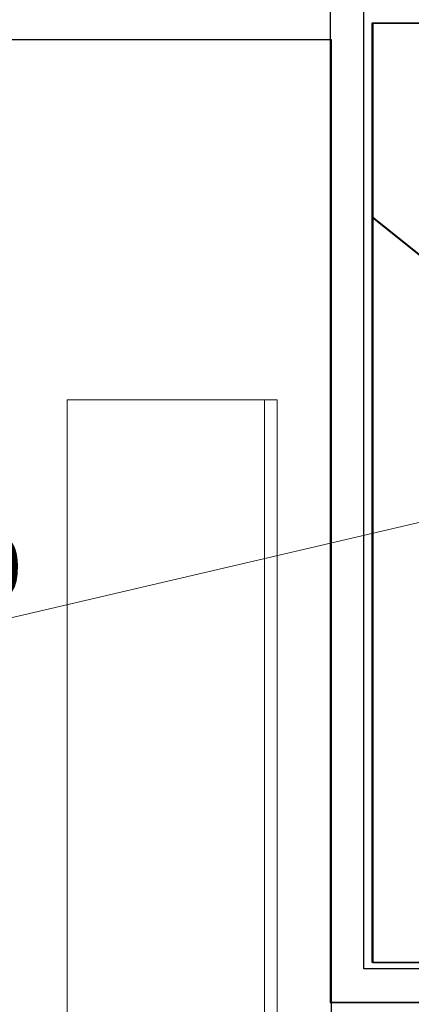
# Model space of a CAD drawing. Header units: millimetres. Extents: x -8642 to 28269, y -6609 to 3701.
# Tile 141 of 256: x 3619 to 3713, y -5209 to -4974. Entities that reach past the tile are written whole.
import ezdxf
from ezdxf.enums import TextEntityAlignment as Align

# ---------------------------------------------------------------- set-up
doc = ezdxf.new("R2010")
doc.units = ezdxf.units.MM
doc.header["$LTSCALE"] = 1000
doc.header["$MEASUREMENT"] = 0
doc.linetypes.add('rzut 1 pietra$0$ArchiTECH.PC Solid Line Type', pattern=[0])
doc.linetypes.add('SUFIT_1 PIETRO$0$ArchiTECH.PC Solid Line Type', pattern=[0])
doc.layers.add('IS_ARCH', color=254, linetype='Continuous', lineweight=18)
doc.layers.add('SUFIT_1 PIETRO$0$INWENTARYZACJA', color=254, linetype='Continuous')
doc.layers.add('SUFIT_1 PIETRO$0$TYP SUFITÓW_NOWYCH', color=254, linetype='Continuous')
doc.styles.add('rzut 1 pietra$0$ArchiTECHStyle1', font='arial.ttf', dxfattribs={"height": 0.16})

msp = doc.modelspace()

# ---------------------------------------------------------------- linework, layer by layer
at = {"layer": 'IS_ARCH', "linetype": 'rzut 1 pietra$0$ArchiTECH.PC Solid Line Type'}
for p, q in [((3693.3, -4721.21), (3693.3, -5208.72)), ((3701.3, -5200.72), (3701.3, -4729.21)), ((3703.3, -4975.21), (3917.3, -4975.21)), ((3703.3, -5021.41), (3703.3, -4975.21)), ((3917.52, -4975.21), (3703.43, -4975.21)), ((3703.43, -4975.21), (3703.43, -5199.21)), ((3703.3, -5021.41), (3715.3, -5031.03)), ((3703.3, -5199.21), (3703.3, -5021.41)), ((3715.3, -5031.03), (3703.3, -5021.41)), ((3680.66, -5065.09), (3630.66, -5065.09)), ((3630.66, -5065.09), (3630.66, -5315.09)), ((3677.66, -5315.09), (3677.66, -5065.09)), ((3680.66, -5315.09), (3680.66, -5065.09)), ((3791.25, -5076.4), (3610.51, -5118.63)), ((3917.3, -5199.21), (3703.3, -5199.21)), ((3703.43, -5199.21), (3917.3, -5199.21)), ((3919.3, -5200.72), (3701.3, -5200.72)), ((3693.3, -5208.72), (3927.3, -5208.72))]:
    msp.add_line(p, q, dxfattribs=at)
at = {"layer": 'SUFIT_1 PIETRO$0$INWENTARYZACJA', "linetype": 'SUFIT_1 PIETRO$0$ArchiTECH.PC Solid Line Type'}
for p, q in [((3693.3, -4721.29), (3693.3, -5208.8)), ((3701.3, -5200.8), (3701.3, -4729.29)), ((3703.3, -4975.29), (3917.3, -4975.29)), ((3703.3, -5021.5), (3703.3, -4975.29)), ((3917.52, -4975.29), (3703.43, -4975.29)), ((3703.43, -4975.29), (3703.43, -5199.29)), ((3715.3, -5031.12), (3703.3, -5021.5)), ((3703.3, -5021.5), (3715.3, -5031.12)), ((3703.3, -5199.29), (3703.3, -5021.5)), ((3917.3, -5199.29), (3703.3, -5199.29)), ((3703.43, -5199.29), (3917.3, -5199.29)), ((3919.3, -5200.8), (3701.3, -5200.8)), ((3693.3, -5208.8), (3927.3, -5208.8))]:
    msp.add_line(p, q, dxfattribs=at)
at = {"layer": 'SUFIT_1 PIETRO$0$TYP SUFITÓW_NOWYCH', "linetype": 'SUFIT_1 PIETRO$0$ArchiTECH.PC Solid Line Type'}
for p, q in [((3229.51, -4979.14), (3693.53, -4979.14)), ((3693.53, -4979.14), (3693.53, -5248.17))]:
    msp.add_line(p, q, dxfattribs=at)

# ---------------------------------------------------------------- texts
at = {"layer": 'IS_ARCH', "style": 'rzut 1 pietra$0$ArchiTECHStyle1'}
msp.add_text('dźwig dostosowany do potrzeb', height=19.2, dxfattribs=at).set_placement((3253.33, -5118.19), align=Align.BOTTOM_LEFT)

doc.saveas('drawing.dxf')
